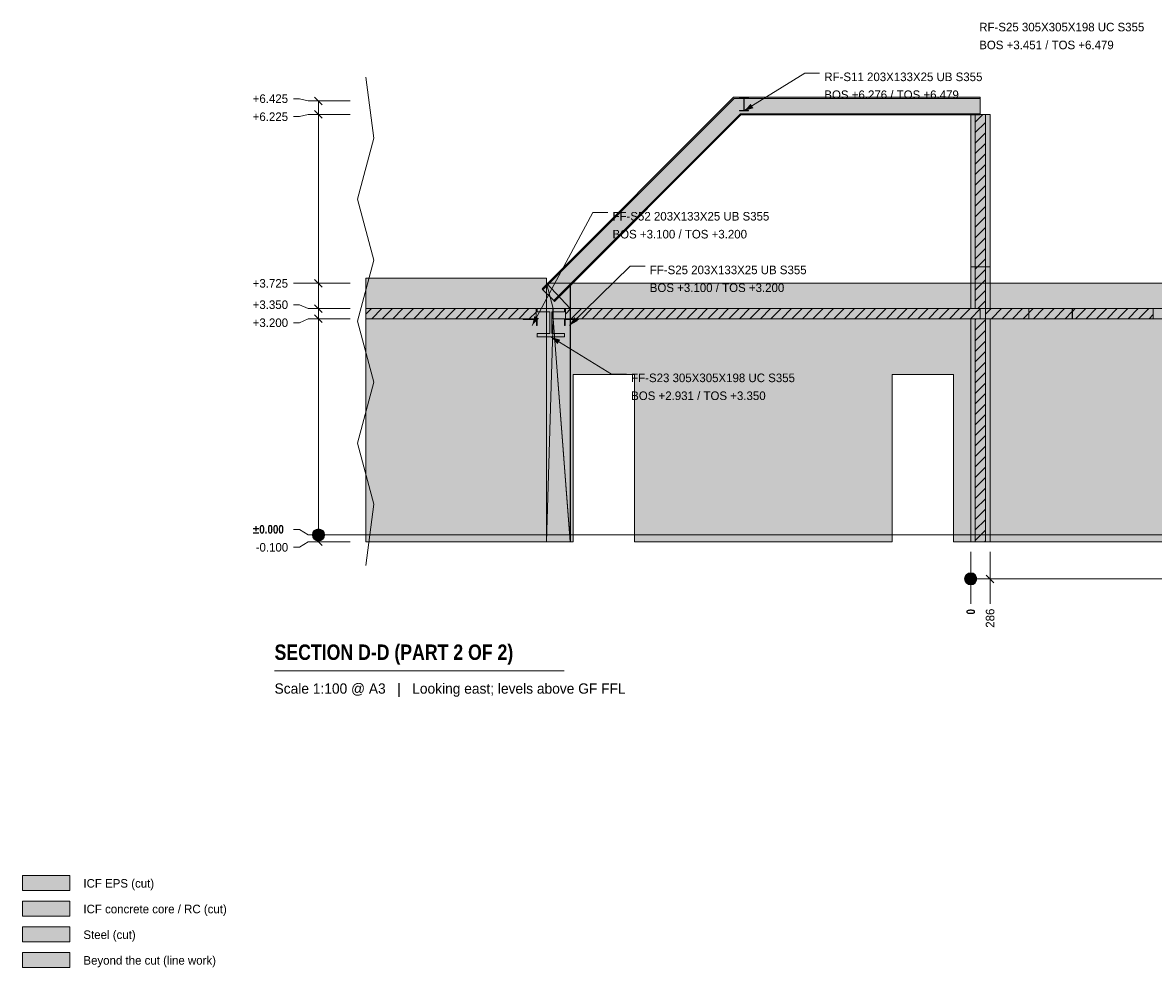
# Model space of a CAD drawing. Header units: millimetres. Extents: x -21459 to 6241, y -7853 to 19629.
# Tile 1 of 2: x -21459 to -4713, y -6401 to 7584. Entities that reach past the tile are written whole.
import ezdxf

# ---------------------------------------------------------------- set-up
doc = ezdxf.new("R2010")
doc.units = ezdxf.units.MM
doc.linetypes.add('DASHED', pattern=[1.524, 1.27, -0.254])
for name, color, linetype in [('FILL-C_BDBDBF', 7, 'Continuous'), ('FILL-EPS', 7, 'Continuous'), ('FILL-INK', 7, 'Continuous'), ('FILL-LIGHT', 7, 'Continuous'), ('FILL-STEEL', 7, 'Continuous'), ('FILL-WHITE', 7, 'Continuous'), ('LINE-CORE', 7, 'Continuous'), ('LINE-INK', 7, 'Continuous'), ('LINE-STEEL-DASH', 7, 'DASHED'), ('LINE-STEEL_GREY', 7, 'Continuous'), ('TEXT-INK', 7, 'Continuous'), ('TEXT-STEEL_GREY', 7, 'Continuous')]:
    doc.layers.add(name, color=color, linetype=linetype)
doc.styles.add('OpenSansCondensed-Bold', font='OpenSansCondensed-Bold.ttf')

msp = doc.modelspace()

# ---------------------------------------------------------------- hatches: boundary and pattern name
at = {"layer": 'FILL-C_BDBDBF', "true_color": 0xbdbdbf}
h = msp.add_hatch(color=9, dxfattribs=at)
h.dxf.hatch_style = 1
h.paths.add_polyline_path([(-7351, 6225), (-7199, 6225), (-7199, 3350), (-7349, 3350), (-7351, 3350)])
h = msp.add_hatch(color=9, dxfattribs=at)
h.dxf.hatch_style = 1
h.paths.add_polyline_path([(-7199, 3200), (-7199, -100), (-7259, -100), (-7351, -100), (-7351, 3200), (-7201, 3200)])
h = msp.add_hatch(color=9, dxfattribs=at)
h.dxf.hatch_style = 1
h.paths.add_polyline_path([(-21459, -5641), (-20759, -5641), (-20759, -5421), (-21459, -5421)])
at = {"layer": 'FILL-EPS', "true_color": 0xccffff}
h = msp.add_hatch(color=7, dxfattribs=at)
h.dxf.hatch_style = 1
h.paths.add_polyline_path([(-7418, 4048), (-7418, 4519), (-7418, 6225), (-7351, 6225), (-7351, 3350), (-7418, 3350)])
h = msp.add_hatch(color=7, dxfattribs=at)
h.dxf.hatch_style = 1
h.paths.add_polyline_path([(-7132, 6225), (-7132, 4519), (-7132, 3821), (-7132, 3350), (-7199, 3350), (-7199, 6225), (-7149, 6225)])
h = msp.add_hatch(color=7, dxfattribs=at)
h.dxf.hatch_style = 1
h.paths.add_polyline_path([(-7418, 2908), (-7418, 3199), (-7418, 3200), (-7351, 3200), (-7351, -100), (-7418, -100), (-7418, 1447), (-7418, 2907)])
h = msp.add_hatch(color=7, dxfattribs=at)
h.dxf.hatch_style = 1
h.paths.add_polyline_path([(-7132, 3199), (-7132, 3042), (-7132, 3041), (-7132, 3023), (-7132, 2954), (-7132, 2907), (-7132, 1360), (-7132, -100), (-7199, -100), (-7199, 3200), (-7132, 3200)])
h = msp.add_hatch(color=7, dxfattribs=at)
h.dxf.hatch_style = 1
h.paths.add_polyline_path([(-21459, -5261), (-20759, -5261), (-20759, -5041), (-21459, -5041)])
at = {"layer": 'FILL-INK', "true_color": 0x1a1a1f}
h = msp.add_hatch(color=250, dxfattribs=at)
h.dxf.hatch_style = 1
h.paths.add_polyline_path([(-10776, 6276), (-10677, 6382), (-10637, 6318)])
h = msp.add_hatch(color=250, dxfattribs=at)
h.dxf.hatch_style = 1
h.paths.add_polyline_path([(-13913, 3100), (-13880, 3241), (-13813, 3205)])
h = msp.add_hatch(color=250, dxfattribs=at)
h.dxf.hatch_style = 1
h.paths.add_polyline_path([(-13361, 3100), (-13287, 3225), (-13234, 3171)])
h = msp.add_hatch(color=250, dxfattribs=at)
h.dxf.hatch_style = 1
h.paths.add_polyline_path([(-13637, 2931), (-13498, 2890), (-13537, 2826)])
at = {"layer": 'FILL-LIGHT', "true_color": 0xcccccf}
h = msp.add_hatch(color=254, dxfattribs=at)
h.dxf.hatch_style = 1
h.paths.add_polyline_path([(-13856, 3350), (-13856, 3242), (-13856, 3200), (-14838, 3200), (-16378, 3200), (-16378, 3350)])
h = msp.add_hatch(color=254, dxfattribs=at)
h.dxf.hatch_style = 1
h.paths.add_polyline_path([(-7276, 3350), (-7276, 3250), (-7276, 3200), (-9329, 3200), (-13418, 3200), (-13418, 3300), (-13418, 3350), (-11366, 3350)])
h = msp.add_hatch(color=254, dxfattribs=at)
h.dxf.hatch_style = 1
h.paths.add_polyline_path([(-6558, 3350), (-6558, 3242), (-6558, 3200), (-6738, 3200), (-7199, 3200), (-7199, 3308), (-7199, 3350), (-7019, 3350)])
h = msp.add_hatch(color=254, dxfattribs=at)
h.dxf.hatch_style = 1
h.paths.add_polyline_path([(-6375, 3350), (-5914, 3350), (-5914, 3242), (-5914, 3200), (-6094, 3200), (-6555, 3200), (-6555, 3308), (-6555, 3350)])
h = msp.add_hatch(color=254, dxfattribs=at)
h.dxf.hatch_style = 1
h.paths.add_polyline_path([(-5576, 3350), (-4714, 3350), (-4714, 3242), (-4714, 3200), (-5050, 3200), (-5911, 3200), (-5911, 3308), (-5911, 3350)])
at = {"layer": 'FILL-STEEL', "true_color": 0x0d2973}
h = msp.add_hatch(color=166, dxfattribs=at)
h.dxf.hatch_style = 1
h.paths.add_polyline_path([(-10709, 6276), (-10843, 6276), (-10843, 6284), (-10843, 6284), (-10779, 6284), (-10779, 6471), (-10779, 6471), (-10779, 6471), (-10843, 6471), (-10843, 6479), (-10843, 6479), (-10709, 6479), (-10709, 6471), (-10709, 6471), (-10773, 6471), (-10773, 6284), (-10773, 6284), (-10773, 6284), (-10709, 6284), (-10709, 6276)])
h = msp.add_hatch(color=166, dxfattribs=at)
h.dxf.hatch_style = 1
h.paths.add_polyline_path([(-13503, 2931), (-13840, 2931), (-13840, 2972), (-13840, 2980), (-13809, 2980), (-13652, 2980), (-13652, 3246), (-13652, 3301), (-13684, 3301), (-13840, 3301), (-13840, 3342), (-13840, 3350), (-13771, 3350), (-13434, 3350), (-13434, 3309), (-13434, 3301), (-13465, 3301), (-13622, 3301), (-13622, 3035), (-13622, 2980), (-13590, 2980), (-13434, 2980), (-13434, 2939), (-13434, 2931)])
h = msp.add_hatch(color=166, dxfattribs=at)
h.dxf.hatch_style = 1
h.paths.add_polyline_path([(-13842, 3100), (-13850, 3100), (-13850, 3175), (-13850, 3190), (-13884, 3190), (-14046, 3190), (-14046, 3198), (-14046, 3200), (-14011, 3200), (-13840, 3200), (-13840, 3117), (-13840, 3100)])
h = msp.add_hatch(color=166, dxfattribs=at)
h.dxf.hatch_style = 1
h.paths.add_polyline_path([(-13434, 3100), (-13434, 3117), (-13434, 3200), (-13263, 3200), (-13228, 3200), (-13228, 3198), (-13228, 3190), (-13390, 3190), (-13424, 3190), (-13424, 3175), (-13424, 3100), (-13432, 3100)])
h = msp.add_hatch(color=166, dxfattribs=at)
h.dxf.hatch_style = 1
h.paths.add_polyline_path([(-21459, -6021), (-20759, -6021), (-20759, -5801), (-21459, -5801)])
at = {"layer": 'FILL-WHITE', "true_color": 0xffffff}
h = msp.add_hatch(color=7, dxfattribs=at)
h.dxf.hatch_style = 1
h.paths.add_polyline_path([(-13754, 3630), (-13766, 3642), (-10929, 6479), (-10929, 6479), (-7280, 6479), (-7280, 6462), (-10922, 6462)])
h = msp.add_hatch(color=7, dxfattribs=at)
h.dxf.hatch_style = 1
h.paths.add_polyline_path([(-10929, 6479), (-10929, 6479), (-7280, 6479), (-7280, 6462), (-10922, 6462), (-13754, 3630), (-13766, 3642)])
h = msp.add_hatch(color=7, dxfattribs=at)
h.dxf.hatch_style = 1
h.paths.add_polyline_path([(-13594, 3470), (-13754, 3630), (-10922, 6462), (-7280, 6462), (-7280, 6236), (-10828, 6236), (-13594, 3470)])
h = msp.add_hatch(color=7, dxfattribs=at)
h.dxf.hatch_style = 1
h.paths.add_polyline_path([(-13594, 3470), (-13754, 3630), (-10922, 6462), (-7280, 6462), (-7280, 6236), (-10828, 6236), (-13594, 3470)])
h = msp.add_hatch(color=7, dxfattribs=at)
h.dxf.hatch_style = 1
h.paths.add_polyline_path([(-10929, 6479), (-10929, 6479), (-10929, 6479)])
h = msp.add_hatch(color=7, dxfattribs=at)
h.dxf.hatch_style = 1
h.paths.add_polyline_path([(-10844, 6479), (-10844, 6479), (-10843, 6479), (-10844, 6479)])
h = msp.add_hatch(color=7, dxfattribs=at)
h.dxf.hatch_style = 1
h.paths.add_polyline_path([(-10709, 6479), (-10709, 6471), (-10773, 6471), (-10773, 6450), (-10773, 6284), (-10709, 6284), (-10709, 6276), (-10843, 6276), (-10843, 6284), (-10779, 6284), (-10779, 6471), (-10843, 6471), (-10843, 6479)])
h = msp.add_hatch(color=7, dxfattribs=at)
h.dxf.hatch_style = 1
h.paths.add_polyline_path([(-10843, 6284), (-10779, 6284), (-10779, 6450), (-10773, 6450), (-10773, 6284), (-10709, 6284), (-10709, 6276), (-10843, 6276)])
h = msp.add_hatch(color=7, dxfattribs=at)
h.dxf.hatch_style = 1
h.paths.add_polyline_path([(-13582, 3458), (-13594, 3470), (-10828, 6236), (-7280, 6236), (-7280, 6219), (-10821, 6219)])
h = msp.add_hatch(color=7, dxfattribs=at)
h.dxf.hatch_style = 1
h.paths.add_polyline_path([(-10828, 6236), (-7280, 6236), (-7280, 6219), (-10821, 6219), (-13582, 3458), (-13594, 3470)])
h = msp.add_hatch(color=7, dxfattribs=at)
h.dxf.hatch_style = 1
h.paths.add_polyline_path([(-10844, 6276), (-10844, 6276), (-10844, 6276), (-10843, 6276)])
h = msp.add_hatch(color=7, dxfattribs=at)
h.dxf.hatch_style = 1
h.paths.add_polyline_path([(-10828, 6236), (-10828, 6236), (-10828, 6236), (-10828, 6236), (-10828, 6236)])
h = msp.add_hatch(color=7, dxfattribs=at)
h.dxf.hatch_style = 1
h.paths.add_polyline_path([(-7418, 6225), (-7132, 6225), (-7132, 3971), (-7418, 3971)])
h = msp.add_hatch(color=7, dxfattribs=at)
h.dxf.hatch_style = 1
h.paths.add_polyline_path([(-7418, 3350), (-7418, 3971), (-7132, 3971), (-7132, 3350)])
h = msp.add_hatch(color=7, dxfattribs=at)
h.dxf.hatch_style = 1
h.paths.add_polyline_path([(-13703, 3800), (-13703, -100), (-16378, -100), (-16378, 3800)])
h = msp.add_hatch(color=7, dxfattribs=at)
h.dxf.hatch_style = 1
h.paths.add_polyline_path([(-13856, 3199), (-13856, 3351), (-16378, 3351), (-16378, 3800), (-13703, 3800), (-13703, -100), (-16378, -100), (-16378, 3199)])
h = msp.add_hatch(color=7, dxfattribs=at)
h.dxf.hatch_style = 1
h.paths.add_polyline_path([(-13703, 3727), (-13703, 3727), (-13703, 3727), (-13703, 3727), (-13703, 3727), (-13703, 3725), (-13703, 3727)])
h = msp.add_hatch(color=7, dxfattribs=at)
h.dxf.hatch_style = 1
h.paths.add_polyline_path([(-13703, 3725), (-13347, 3725), (-13347, -100), (-13703, -100)])
h = msp.add_hatch(color=7, dxfattribs=at)
h.dxf.hatch_style = 1
h.paths.add_polyline_path([(-13348, 3725), (-13348, 3725), (-13348, 3725), (-13347, 3725), (-13347, 3351), (-13347, 3351), (-13347, 3351), (-13347, 3351), (-13348, 3351), (-13703, 3725)])
h = msp.add_hatch(color=7, dxfattribs=at)
h.dxf.hatch_style = 1
h.paths.add_polyline_path([(-13601, 3351), (-13601, 3199), (-13348, -92), (-13348, -92), (-13348, 3199), (-13347, 3199), (-13347, 3199), (-13347, -100), (-13347, -100), (-13347, -102), (-13347, -102), (-13348, -102), (-13348, -100), (-13703, -100), (-13703, 3725)])
h = msp.add_hatch(color=7, dxfattribs=at)
h.dxf.hatch_style = 1
h.paths.add_polyline_path([(-13601, 3351), (-13703, 3725), (-13348, 3351)])
h = msp.add_hatch(color=7, dxfattribs=at)
h.dxf.hatch_style = 1
h.paths.add_polyline_path([(-13348, 3725), (-13348, 3351), (-13602, 3351), (-13602, 3199), (-13348, 3199), (-13348, -100), (-13703, -100), (-13703, 3725)])
h = msp.add_hatch(color=7, dxfattribs=at)
h.dxf.hatch_style = 1
h.paths.add_polyline_path([(-13348, 3725), (-13348, 3351), (-13602, 3351), (-13602, 3199), (-13348, 3199), (-13348, -100), (-13703, -100), (-13703, 3725)])
h = msp.add_hatch(color=7, dxfattribs=at)
h.dxf.hatch_style = 1
h.paths.add_polyline_path([(-13703, 3725), (-13348, 3725), (-13348, 3351), (-13602, 3351)])
h = msp.add_hatch(color=7, dxfattribs=at)
h.dxf.hatch_style = 1
h.paths.add_polyline_path([(-13602, 3353), (-13602, 3353), (-13602, 3351), (-13602, 3199), (-13703, -100), (-13703, -101), (-13703, -100), (-13703, 3725)])
h = msp.add_hatch(color=7, dxfattribs=at)
h.dxf.hatch_style = 1
h.paths.add_polyline_path([(-13348, 3725), (-13348, 3351), (-13348, -100), (-13703, -100), (-13703, 3725)])
h = msp.add_hatch(color=7, dxfattribs=at)
h.dxf.hatch_style = 1
h.paths.add_polyline_path([(-1221, 3725), (-1221, -100), (-7673, -100), (-7673, 2376), (-8583, 2376), (-8583, -100), (-12398, -100), (-12398, 2376), (-13308, 2376), (-13308, -100), (-13347, -100), (-13347, 3725)])
h = msp.add_hatch(color=7, dxfattribs=at)
h.dxf.hatch_style = 1
h.paths.add_polyline_path([(-1221, 3725), (-1221, 3351), (-13347, 3351), (-13347, 3725)])
h = msp.add_hatch(color=7, dxfattribs=at)
h.dxf.hatch_style = 1
h.paths.add_polyline_path([(-13856, 3351), (-13856, 3199), (-16378, 3199), (-16378, 3351)])
h = msp.add_hatch(color=7, dxfattribs=at)
h.dxf.hatch_style = 1
h.paths.add_polyline_path([(-13842, 3350), (-13842, 3350), (-13840, 3350), (-13842, 3350)])
h = msp.add_hatch(color=7, dxfattribs=at)
h.dxf.hatch_style = 1
h.paths.add_polyline_path([(-13840, 3350), (-13434, 3350), (-13434, 3301), (-13622, 3301), (-13622, 2980), (-13434, 2980), (-13434, 2931), (-13840, 2931), (-13842, 2931), (-13840, 2931), (-13840, 2980), (-13652, 2980), (-13652, 3301), (-13840, 3301), (-13840, 3350)])
h = msp.add_hatch(color=7, dxfattribs=at)
h.dxf.hatch_style = 1
h.paths.add_polyline_path([(-13602, 3351), (-13602, 3199), (-13606, 3199), (-13606, 3351)])
h = msp.add_hatch(color=7, dxfattribs=at)
h.dxf.hatch_style = 1
h.paths.add_polyline_path([(-13347, 3351), (-13347, 3199), (-13602, 3199), (-13602, 3351)])
h = msp.add_hatch(color=7, dxfattribs=at)
h.dxf.hatch_style = 1
h.paths.add_polyline_path([(-1221, 3351), (-1221, 3351), (-1221, 3199), (-13347, 3199), (-13347, 3351)])
h = msp.add_hatch(color=7, dxfattribs=at)
h.dxf.hatch_style = 1
h.paths.add_polyline_path([(-14046, 3200), (-13840, 3200), (-13840, 3100), (-13850, 3100), (-13850, 3190), (-14046, 3190), (-14046, 3200)])
h = msp.add_hatch(color=7, dxfattribs=at)
h.dxf.hatch_style = 1
h.paths.add_polyline_path([(-13703, -100), (-13602, 3199), (-13348, 3199), (-13348, -100), (-13703, -100)])
h = msp.add_hatch(color=7, dxfattribs=at)
h.dxf.hatch_style = 1
h.paths.add_polyline_path([(-13601, 3199), (-13348, 3199), (-13348, -100)])
h = msp.add_hatch(color=7, dxfattribs=at)
h.dxf.hatch_style = 1
h.paths.add_polyline_path([(-13228, 3200), (-13228, 3190), (-13424, 3190), (-13424, 3100), (-13434, 3100), (-13434, 3200)])
h = msp.add_hatch(color=7, dxfattribs=at)
h.dxf.hatch_style = 1
h.paths.add_polyline_path([(-11681, 3199), (-11680, 3199), (-11679, 3199), (-1221, 3199), (-1221, 3199), (-1221, -100), (-1221, -100), (-7673, -100), (-7673, 2376), (-8583, 2376), (-8583, -100), (-12398, -100), (-12398, 2376), (-13308, 2376), (-13308, -100), (-13347, -100), (-13347, 3199)])
h = msp.add_hatch(color=7, dxfattribs=at)
h.dxf.hatch_style = 1
h.paths.add_polyline_path([(-7418, 3199), (-7418, 3200), (-7132, 3200), (-7132, 3200), (-7132, 3199), (-7418, 3199)])
h = msp.add_hatch(color=7, dxfattribs=at)
h.dxf.hatch_style = 1
h.paths.add_polyline_path([(-7418, 3199), (-7132, 3199), (-7132, -100), (-7418, -100)])
h = msp.add_hatch(color=7, dxfattribs=at)
h.dxf.hatch_style = 1
h.paths.add_polyline_path([(-16988, 0), (-16991, 23), (-17000, 45), (-17014, 64), (-17033, 78), (-17055, 87), (-17078, 90), (-17101, 87), (-17123, 78), (-17142, 64), (-17156, 45), (-17165, 23), (-17168, 0), (-17165, -23), (-17156, -45), (-17142, -64), (-17123, -78), (-17101, -87), (-17078, -90), (-17055, -87), (-17033, -78), (-17014, -64), (-17000, -45), (-16991, -23)])
h = msp.add_hatch(color=7, dxfattribs=at)
h.dxf.hatch_style = 1
h.paths.add_polyline_path([(-13703, -102), (-13703, -102), (-13703, -100), (-13703, -100)])
h = msp.add_hatch(color=7, dxfattribs=at)
h.dxf.hatch_style = 1
h.paths.add_polyline_path([(-13703, -102), (-13703, -102), (-13703, -100)])
h = msp.add_hatch(color=7, dxfattribs=at)
h.dxf.hatch_style = 1
h.paths.add_polyline_path([(-7328, -650), (-7331, -627), (-7340, -605), (-7354, -586), (-7373, -572), (-7395, -563), (-7418, -560), (-7441, -563), (-7463, -572), (-7482, -586), (-7496, -605), (-7505, -627), (-7508, -650), (-7505, -673), (-7496, -695), (-7482, -714), (-7463, -728), (-7441, -737), (-7418, -740), (-7395, -737), (-7373, -728), (-7354, -714), (-7340, -695), (-7331, -673)])
h = msp.add_hatch(color=7, dxfattribs=at)
h.dxf.hatch_style = 1
h.paths.add_polyline_path([(-21459, -6401), (-20759, -6401), (-20759, -6181), (-21459, -6181)])

# ---------------------------------------------------------------- linework, layer by layer
at = {"layer": 'LINE-CORE', "lineweight": 5}
for points in [[(-13754, 3630), (-13754, 3630), (-13766, 3642), (-10929, 6479), (-10929, 6479), (-7280, 6479), (-7280, 6462), (-10922, 6462), (-13754, 3630)], [(-10929, 6479), (-10929, 6479), (-10929, 6479), (-7280, 6479), (-7280, 6462), (-10922, 6462), (-13754, 3630), (-13754, 3630), (-13754, 3630), (-13766, 3642)], [(-13594, 3470), (-13754, 3630), (-10922, 6462), (-10922, 6462), (-7280, 6462), (-7280, 6236), (-7280, 6236), (-10828, 6236), (-13594, 3470), (-13594, 3470)], [(-13594, 3470), (-13754, 3630), (-10922, 6462), (-10922, 6462), (-7280, 6462), (-7280, 6462), (-7280, 6236), (-10828, 6236), (-13594, 3470), (-13594, 3470)], [(-10929, 6479), (-10929, 6479), (-10929, 6479)], [(-10844, 6479), (-10844, 6479), (-10843, 6479), (-10844, 6479)], [(-10709, 6479), (-10709, 6471), (-10709, 6471), (-10773, 6471), (-10773, 6450), (-10773, 6450), (-10773, 6284), (-10709, 6284), (-10709, 6284), (-10709, 6276), (-10843, 6276), (-10843, 6284), (-10779, 6284), (-10779, 6471), (-10843, 6471), (-10843, 6479)], [(-10843, 6284), (-10779, 6284), (-10779, 6450), (-10773, 6450), (-10773, 6284), (-10709, 6284), (-10709, 6276), (-10843, 6276)], [(-13582, 3458), (-13582, 3458), (-13594, 3470), (-10828, 6236), (-7280, 6236), (-7280, 6219), (-10821, 6219), (-13582, 3458)], [(-10828, 6236), (-7280, 6236), (-7280, 6236), (-7280, 6219), (-10821, 6219), (-13582, 3458), (-13582, 3458), (-13582, 3458), (-13594, 3470)], [(-10844, 6276), (-10844, 6276), (-10844, 6276), (-10843, 6276)], [(-10828, 6236), (-10828, 6236), (-10828, 6236), (-10828, 6236), (-10828, 6236)], [(-7418, 6225), (-7418, 6225), (-7418, 6225), (-7132, 6225), (-7132, 3971), (-7132, 3971), (-7132, 3971), (-7132, 3971), (-7418, 3971), (-7418, 6225)], [(-7418, 3350), (-7418, 3971), (-7132, 3971), (-7132, 3971), (-7132, 3350), (-7418, 3350)], [(-13703, 3800), (-13703, -100), (-16378, -100), (-16378, 3800)], [(-13856, 3199), (-13856, 3351), (-16378, 3351), (-16378, 3800), (-13703, 3800), (-13703, -100), (-16378, -100), (-16378, 3199)], [(-13703, 3727), (-13703, 3727), (-13703, 3727), (-13703, 3727), (-13703, 3727), (-13703, 3725), (-13703, 3727)], [(-13703, 3725), (-13347, 3725), (-13347, -100), (-13703, -100)], [(-13348, 3725), (-13348, 3725), (-13348, 3725), (-13347, 3725), (-13347, 3351), (-13347, 3351), (-13347, 3351), (-13347, 3351), (-13348, 3351), (-13703, 3725)], [(-13601, 3351), (-13601, 3199), (-13348, -92), (-13348, -92), (-13348, 3199), (-13347, 3199), (-13347, 3199), (-13347, -100), (-13347, -100), (-13347, -102), (-13347, -102), (-13348, -102), (-13348, -100), (-13703, -100), (-13703, 3725)], [(-13601, 3351), (-13703, 3725), (-13348, 3351)], [(-13348, 3725), (-13348, 3351), (-13602, 3351), (-13602, 3199), (-13348, 3199), (-13348, -100), (-13703, -100), (-13703, 3725)], [(-13703, 3725), (-13703, 3725), (-13703, 3725)], [(-13348, 3725), (-13348, 3351), (-13348, 3351), (-13602, 3351), (-13602, 3199), (-13348, 3199), (-13348, -100), (-13703, -100), (-13703, -100), (-13703, 3725)], [(-13703, 3725), (-13348, 3725), (-13348, 3351), (-13602, 3351)], [(-13602, 3353), (-13602, 3353), (-13602, 3351), (-13602, 3351), (-13602, 3199), (-13703, -100), (-13703, -101), (-13703, -100), (-13703, 3725)], [(-13348, 3725), (-13348, 3351), (-13348, 3351), (-13348, -100), (-13703, -100), (-13703, 3725)], [(-1221, 3725), (-1221, -100), (-7673, -100), (-7673, 2376), (-8583, 2376), (-8583, -100), (-12398, -100), (-12398, 2376), (-13308, 2376), (-13308, -100), (-13347, -100), (-13347, 3725)], [(-1221, 3725), (-1221, 3351), (-13347, 3351), (-13347, 3725)], [(-13856, 3351), (-13856, 3199), (-16378, 3199), (-16378, 3351)], [(-13842, 3350), (-13842, 3350), (-13842, 3350), (-13842, 3350), (-13840, 3350), (-13842, 3350)], [(-13840, 3350), (-13840, 3350), (-13434, 3350), (-13434, 3301), (-13622, 3301), (-13622, 2980), (-13434, 2980), (-13434, 2931), (-13434, 2931), (-13434, 2931), (-13840, 2931), (-13840, 2931), (-13842, 2931), (-13840, 2931), (-13840, 2980), (-13652, 2980), (-13652, 3301), (-13840, 3301), (-13840, 3350), (-13840, 3350)], [(-13602, 3351), (-13602, 3199), (-13606, 3199), (-13606, 3351)], [(-13347, 3351), (-13347, 3199), (-13347, 3199), (-13602, 3199), (-13602, 3351), (-13602, 3351)], [(-1221, 3351), (-1221, 3351), (-1221, 3199), (-13347, 3199), (-13347, 3351)], [(-14046, 3200), (-14046, 3200), (-13840, 3200), (-13840, 3100), (-13850, 3100), (-13850, 3190), (-14046, 3190), (-14046, 3200), (-14046, 3200)], [(-13703, -100), (-13703, -100), (-13602, 3199), (-13348, 3199), (-13348, 3199), (-13348, 3199), (-13348, 3199), (-13348, -100), (-13703, -100), (-13703, -100)], [(-13601, 3199), (-13348, 3199), (-13348, -100)], [(-13228, 3200), (-13228, 3200), (-13228, 3200), (-13228, 3200), (-13228, 3190), (-13424, 3190), (-13424, 3100), (-13434, 3100), (-13434, 3200)], [(-11681, 3199), (-11680, 3199), (-11679, 3199), (-1221, 3199), (-1221, 3199), (-1221, -100), (-1221, -100), (-7673, -100), (-7673, 2376), (-8583, 2376), (-8583, -100), (-12398, -100), (-12398, 2376), (-13308, 2376), (-13308, -100), (-13347, -100), (-13347, 3199)], [(-7418, 3199), (-7418, 3200), (-7132, 3200), (-7132, 3200), (-7132, 3200), (-7132, 3200), (-7132, 3199), (-7418, 3199), (-7418, 3199), (-7418, 3199)], [(-7418, 3199), (-7132, 3199), (-7132, -100), (-7418, -100)], [(-13703, -102), (-13703, -102), (-13703, -100), (-13703, -100)], [(-13703, -102), (-13703, -102), (-13703, -100)]]:
    msp.add_lwpolyline(points, close=True, dxfattribs=at)
at = {"layer": 'LINE-INK', "lineweight": 5}
for p, q in [((-16258, 5876), (-16378, 6779)), ((-10776, 6276), (-9876, 6837)), ((-9876, 6837), (-9656, 6837)), ((-17360, 6458), (-17448, 6458)), ((-17228, 6425), (-17360, 6458)), ((-16608, 6425), (-17228, 6425)), ((-17021, 6368), (-17135, 6482)), ((-17078, -100), (-17078, 6425)), ((-17228, 6225), (-17360, 6192)), ((-16608, 6225), (-17228, 6225)), ((-17021, 6168), (-17135, 6282)), ((-17360, 6192), (-17448, 6192)), ((-16498, 4972), (-16258, 5876)), ((-16258, 4068), (-16498, 4972)), ((-13913, 3100), (-13013, 4773)), ((-13013, 4773), (-12793, 4773)), ((-16498, 3165), (-16258, 4068)), ((-13361, 3100), (-12461, 3979)), ((-12461, 3979), (-12241, 3979)), ((-17360, 3725), (-17448, 3725)), ((-17228, 3725), (-17360, 3725)), ((-16608, 3725), (-17228, 3725)), ((-17021, 3668), (-17135, 3782)), ((-17360, 3408), (-17448, 3408)), ((-17228, 3350), (-17360, 3408)), ((-16608, 3350), (-17228, 3350)), ((-17021, 3293), (-17135, 3407)), ((-17228, 3200), (-17360, 3142)), ((-16608, 3200), (-17228, 3200)), ((-17021, 3143), (-17135, 3257)), ((-17360, 3142), (-17448, 3142)), ((-16258, 2261), (-16498, 3165)), ((-13637, 2931), (-12737, 2381)), ((-12737, 2381), (-12517, 2381)), ((-16498, 1357), (-16258, 2261)), ((-16258, 454), (-16498, 1357)), ((-16378, -450), (-16258, 454)), ((-17360, 83), (-17448, 83)), ((-17228, 0), (-17360, 83)), ((-16608, 0), (-17228, 0)), ((-17228, -100), (-17360, -183)), ((-16608, -100), (-17228, -100)), ((-17021, -157), (-17135, -43)), ((-17360, -183), (-17448, -183)), ((-7418, -250), (-7418, -800)), ((-7132, -250), (-7132, -800)), ((-7418, -650), (-865, -650)), ((-7189, -593), (-7075, -707)), ((-7418, -800), (-7418, -932)), ((-7132, -800), (-7132, -932)), ((-7418, -932), (-7418, -1020)), ((-7132, -932), (-7132, -1020)), ((-17728, -2010), (-13441, -2010))]:
    msp.add_line(p, q, dxfattribs=at)
for points in [[(-10709, 6276), (-10843, 6276), (-10843, 6284), (-10843, 6284), (-10779, 6284), (-10779, 6471), (-10779, 6471), (-10779, 6471), (-10843, 6471), (-10843, 6479), (-10843, 6479), (-10709, 6479), (-10709, 6471), (-10709, 6471), (-10773, 6471), (-10773, 6284), (-10773, 6284), (-10773, 6284), (-10709, 6284), (-10709, 6276)], [(-7418, 4048), (-7418, 4519), (-7418, 6225), (-7351, 6225), (-7351, 3350), (-7418, 3350)], [(-7351, 6225), (-7199, 6225), (-7149, 6225), (-7132, 6225), (-7132, 4519), (-7132, 3821), (-7132, 3350), (-7199, 3350), (-7349, 3350), (-7351, 3350), (-7418, 3350), (-7418, 4048), (-7418, 4519), (-7418, 6225)], [(-7351, 6225), (-7199, 6225), (-7199, 3350), (-7349, 3350), (-7351, 3350)], [(-7132, 6225), (-7132, 4519), (-7132, 3821), (-7132, 3350), (-7199, 3350), (-7199, 6225), (-7149, 6225)], [(-13856, 3350), (-13856, 3242), (-13856, 3200), (-14838, 3200), (-16378, 3200), (-16378, 3350)], [(-13503, 2931), (-13840, 2931), (-13840, 2972), (-13840, 2980), (-13809, 2980), (-13652, 2980), (-13652, 3246), (-13652, 3301), (-13684, 3301), (-13840, 3301), (-13840, 3342), (-13840, 3350), (-13771, 3350), (-13434, 3350), (-13434, 3309), (-13434, 3301), (-13465, 3301), (-13622, 3301), (-13622, 3035), (-13622, 2980), (-13590, 2980), (-13434, 2980), (-13434, 2939), (-13434, 2931)], [(-7276, 3350), (-7276, 3250), (-7276, 3200), (-9329, 3200), (-13418, 3200), (-13418, 3300), (-13418, 3350), (-11366, 3350)], [(-6558, 3350), (-6558, 3242), (-6558, 3200), (-6738, 3200), (-7199, 3200), (-7199, 3308), (-7199, 3350), (-7019, 3350)], [(-6375, 3350), (-5914, 3350), (-5914, 3242), (-5914, 3200), (-6094, 3200), (-6555, 3200), (-6555, 3308), (-6555, 3350)], [(-5576, 3350), (-4714, 3350), (-4714, 3242), (-4714, 3200), (-5050, 3200), (-5911, 3200), (-5911, 3308), (-5911, 3350)], [(-13842, 3100), (-13850, 3100), (-13850, 3175), (-13850, 3190), (-13884, 3190), (-14046, 3190), (-14046, 3198), (-14046, 3200), (-14011, 3200), (-13840, 3200), (-13840, 3117), (-13840, 3100)], [(-13434, 3100), (-13434, 3117), (-13434, 3200), (-13263, 3200), (-13228, 3200), (-13228, 3198), (-13228, 3190), (-13390, 3190), (-13424, 3190), (-13424, 3175), (-13424, 3100), (-13432, 3100)], [(-7418, 2908), (-7418, 3199), (-7418, 3200), (-7351, 3200), (-7351, -100), (-7418, -100), (-7418, 1447), (-7418, 2907)], [(-7351, 3200), (-7201, 3200), (-7199, 3200), (-7132, 3200), (-7132, 3199), (-7132, 3042), (-7132, 3041), (-7132, 3023), (-7132, 2954), (-7132, 2907), (-7132, 1360), (-7132, -100), (-7199, -100), (-7259, -100), (-7351, -100), (-7418, -100), (-7418, 1447), (-7418, 2907), (-7418, 2908), (-7418, 3199), (-7418, 3200)], [(-7199, 3200), (-7199, -100), (-7259, -100), (-7351, -100), (-7351, 3200), (-7201, 3200)], [(-7132, 3199), (-7132, 3042), (-7132, 3041), (-7132, 3023), (-7132, 2954), (-7132, 2907), (-7132, 1360), (-7132, -100), (-7199, -100), (-7199, 3200), (-7132, 3200)], [(-21459, -5261), (-20759, -5261), (-20759, -5041), (-21459, -5041)], [(-21459, -5641), (-20759, -5641), (-20759, -5421), (-21459, -5421)], [(-21459, -6021), (-20759, -6021), (-20759, -5801), (-21459, -5801)], [(-21459, -6401), (-20759, -6401), (-20759, -6181), (-21459, -6181)]]:
    msp.add_lwpolyline(points, close=True, dxfattribs=at)
for centre in [(-17078, 0), (-7418, -650)]:
    msp.add_circle(centre, 90, dxfattribs=at)
at = {"layer": 'LINE-STEEL-DASH', "lineweight": 5}
msp.add_line((-16778, 0), (-465, 0), dxfattribs=at)
at = {"layer": 'LINE-STEEL_GREY', "lineweight": 5}
for p, q in [((-7351, 6111), (-7238, 6225)), ((-7351, 5956), (-7199, 6108)), ((-7351, 5800), (-7199, 5953)), ((-7351, 5645), (-7199, 5797)), ((-7351, 5489), (-7199, 5642)), ((-7351, 5334), (-7199, 5486)), ((-7351, 5178), (-7199, 5330)), ((-7351, 5022), (-7199, 5175)), ((-7351, 4867), (-7199, 5019)), ((-7351, 4711), (-7199, 4864)), ((-7351, 4556), (-7199, 4708)), ((-7351, 4400), (-7199, 4553)), ((-7351, 4245), (-7199, 4397)), ((-7351, 4089), (-7199, 4241)), ((-7351, 3933), (-7199, 4086)), ((-7351, 3778), (-7199, 3930)), ((-7351, 3622), (-7199, 3775)), ((-7351, 3467), (-7199, 3619)), ((-16378, 3266), (-16294, 3350)), ((-16288, 3200), (-16138, 3350)), ((-16133, 3200), (-15983, 3350)), ((-15977, 3200), (-15827, 3350)), ((-15822, 3200), (-15672, 3350)), ((-15666, 3200), (-15516, 3350)), ((-15510, 3200), (-15360, 3350)), ((-15355, 3200), (-15205, 3350)), ((-15199, 3200), (-15049, 3350)), ((-15044, 3200), (-14894, 3350)), ((-14888, 3200), (-14738, 3350)), ((-14733, 3200), (-14583, 3350)), ((-14577, 3200), (-14427, 3350)), ((-14421, 3200), (-14271, 3350)), ((-14266, 3200), (-14116, 3350)), ((-14110, 3200), (-13960, 3350)), ((-13418, 3270), (-13338, 3350)), ((-13333, 3200), (-13183, 3350)), ((-13177, 3200), (-13027, 3350)), ((-13021, 3200), (-12871, 3350)), ((-12866, 3200), (-12716, 3350)), ((-12710, 3200), (-12560, 3350)), ((-12555, 3200), (-12405, 3350)), ((-12399, 3200), (-12249, 3350)), ((-12244, 3200), (-12094, 3350)), ((-12088, 3200), (-11938, 3350)), ((-11932, 3200), (-11782, 3350)), ((-11777, 3200), (-11627, 3350)), ((-11621, 3200), (-11471, 3350)), ((-11466, 3200), (-11316, 3350)), ((-11310, 3200), (-11160, 3350)), ((-11155, 3200), (-11005, 3350)), ((-10999, 3200), (-10849, 3350)), ((-10843, 3200), (-10693, 3350)), ((-10688, 3200), (-10538, 3350)), ((-10532, 3200), (-10382, 3350)), ((-10377, 3200), (-10227, 3350)), ((-10221, 3200), (-10071, 3350)), ((-10066, 3200), (-9916, 3350)), ((-9910, 3200), (-9760, 3350)), ((-9755, 3200), (-9605, 3350)), ((-9599, 3200), (-9449, 3350)), ((-9443, 3200), (-9293, 3350)), ((-9288, 3200), (-9138, 3350)), ((-9132, 3200), (-8982, 3350)), ((-8977, 3200), (-8827, 3350)), ((-8821, 3200), (-8671, 3350)), ((-8666, 3200), (-8516, 3350)), ((-8510, 3200), (-8360, 3350)), ((-8354, 3200), (-8204, 3350)), ((-8199, 3200), (-8049, 3350)), ((-8043, 3200), (-7893, 3350)), ((-7888, 3200), (-7738, 3350)), ((-7732, 3200), (-7582, 3350)), ((-7577, 3200), (-7427, 3350)), ((-7313, 3350), (-7199, 3464)), ((-7199, 3267), (-7116, 3350)), ((-7110, 3200), (-6960, 3350)), ((-6954, 3200), (-6804, 3350)), ((-6799, 3200), (-6649, 3350)), ((-6555, 3288), (-6493, 3350)), ((-6488, 3200), (-6338, 3350)), ((-6332, 3200), (-6182, 3350)), ((-6177, 3200), (-6027, 3350)), ((-5911, 3310), (-5871, 3350)), ((-5865, 3200), (-5715, 3350)), ((-5710, 3200), (-5560, 3350)), ((-5554, 3200), (-5404, 3350)), ((-5399, 3200), (-5249, 3350)), ((-5243, 3200), (-5093, 3350)), ((-5088, 3200), (-4938, 3350)), ((-4932, 3200), (-4782, 3350)), ((-13955, 3200), (-13856, 3299)), ((-7421, 3200), (-7276, 3345)), ((-7351, 3185), (-7336, 3200)), ((-6643, 3200), (-6558, 3285)), ((-6021, 3200), (-5914, 3307)), ((-4777, 3200), (-4714, 3262)), ((-7351, 3029), (-7199, 3182)), ((-7351, 2874), (-7199, 3026)), ((-7351, 2718), (-7199, 2871)), ((-7351, 2563), (-7199, 2715)), ((-7351, 2407), (-7199, 2560)), ((-7351, 2252), (-7199, 2404)), ((-7351, 2096), (-7199, 2248)), ((-7351, 1940), (-7199, 2093)), ((-7351, 1785), (-7199, 1937)), ((-7351, 1629), (-7199, 1782)), ((-7351, 1474), (-7199, 1626)), ((-7351, 1318), (-7199, 1471)), ((-7351, 1163), (-7199, 1315)), ((-7351, 1007), (-7199, 1160)), ((-7351, 852), (-7199, 1004)), ((-7351, 696), (-7199, 848)), ((-7351, 540), (-7199, 693)), ((-7351, 385), (-7199, 537)), ((-7351, 229), (-7199, 382)), ((-7351, 74), (-7199, 226)), ((-7351, -82), (-7199, 71)), ((-7214, -100), (-7199, -85))]:
    msp.add_line(p, q, dxfattribs=at)

# ---------------------------------------------------------------- texts
at = {"layer": 'TEXT-INK'}
for s, p in [('RF-S25 305X305X198 UC S355', (-7292, 7455)), ('BOS +3.451 / TOS +6.479', (-7292, 7190)), ('RF-S11 203X133X25 UB S355', (-9586, 6718)), ('BOS +6.276 / TOS +6.479', (-9586, 6453)), ('+6.425', (-18052, 6395)), ('+6.225', (-18052, 6128)), ('FF-S52 203X133X25 UB S355', (-12723, 4654)), ('BOS +3.100 / TOS +3.200', (-12723, 4389)), ('FF-S25 203X133X25 UB S355', (-12171, 3860)), ('+3.725', (-18052, 3661)), ('BOS +3.100 / TOS +3.200', (-12171, 3596)), ('+3.350', (-18052, 3345)), ('+3.200', (-18052, 3078)), ('FF-S23 305X305X198 UC S355', (-12447, 2262)), ('BOS +2.931 / TOS +3.350', (-12447, 1997)), ('-0.100', (-18008, -247)), ('ICF EPS (cut)', (-20559, -5221)), ('ICF concrete core / RC (cut)', (-20559, -5601)), ('Steel (cut)', (-20559, -5981)), ('Beyond the cut (line work)', (-20559, -6361))]:
    msp.add_text(s, height=127, dxfattribs=at).set_placement(p)
at = {"layer": 'TEXT-INK', "style": 'OpenSansCondensed-Bold'}
for s, height, p in [('±0.000', 127, (-18052, 20)), ('SECTION D-D (PART 2 OF 2)', 228.6, (-17728, -1850))]:
    msp.add_text(s, height=height, dxfattribs=at).set_placement(p)
msp.add_text('0', height=127, rotation=90, dxfattribs=at).set_placement((-7354, -1178))
at = {"layer": 'TEXT-INK'}
msp.add_text('286', height=127, rotation=90, dxfattribs=at).set_placement((-7068, -1374))
at = {"layer": 'TEXT-STEEL_GREY'}
msp.add_text('Scale 1:100 @ A3   |   Looking east; levels above GF FFL', height=152.4, dxfattribs=at).set_placement((-17728, -2350))

doc.saveas('drawing.dxf')
